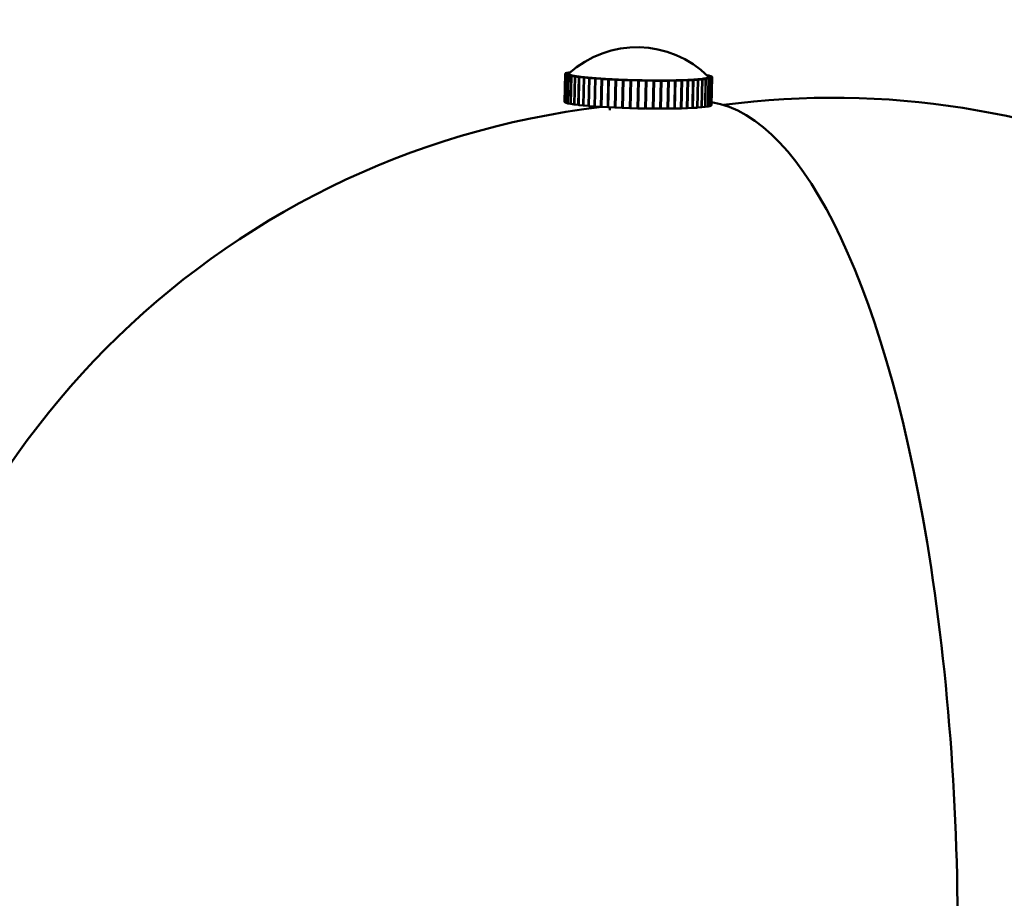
# Model space of a CAD drawing. Header units: millimetres. Extents: x 242 to 3406, y 441 to 2246.
# Tile 11 of 35: x 1279 to 1350, y 797 to 860. Entities that reach past the tile are written whole.
import ezdxf

# ---------------------------------------------------------------- set-up
doc = ezdxf.new("R2010")
doc.units = ezdxf.units.MM
doc.header["$LTSCALE"] = 12
doc.layers.add('Widoczne (ISO)', color=7, linetype='Continuous', lineweight=50)
doc.layers.add('Wymiar (ISO)', color=7, linetype='Continuous', lineweight=18)
doc.styles.add('Tekst notatki (ISO)', font='tahoma.ttf')
doc.dimstyles.new('Domyślne (ISO)', dxfattribs={"dimscale": 12, "dimtxt": 3, "dimasz": 3, "dimexe": 3.175, "dimexo": 0, "dimgap": 0.762, "dimtad": 1, "dimdec": 1, "dimlfac": 0.03937, "dimrnd": 1e-08, "dimzin": 0, "dimdsep": 46, "dimtxsty": 'Tekst notatki (ISO)', "dimblk": 'Filled-1', "dimcen": 0.09, "dimdle": 10, "dimse1": 1, "dimse2": 1, "dimclrd": 256, "dimclre": 256, "dimclrt": 256, "dimadec": 0, "dimazin": 0, "dimtfac": 0.666667, "dimtmove": 0, "dimatfit": 3, "dimfxl": 1, "dimtolj": 1, "dimlwd": 15, "dimlwe": 15, "dimarcsym": 0})

# ---------------------------------------------------------------- blocks, each defined once
blk = doc.blocks.new('Filled-1')
at = {"color": 0}
for p, q in [((0, 0), (-1, 0.25)), ((-1, 0.25), (-1, -0.25)), ((-1, 0), (0, 0)), ((-1, -0.25), (0, 0))]:
    blk.add_line(p, q, dxfattribs=at)
at = {"color": 0, "flags": 128}
blk.add_lwpolyline([(-1, -0.25), (0, 0), (-1, 0.25), (-1, -0.25)], dxfattribs=at)
at = {"color": 0}
blk.add_solid([(-1, -0.25), (0, 0), (-1, 0.25), (-1, -0.25)], dxfattribs=at)
blk = doc.blocks.new('*D9')
at = {"layer": 'Defpoints', "color": 0, "transparency": 16777216}
for p in [(874.846, 1121.447), (1601.495, 1121.447), (1337.495, 734.655)]:
    blk.add_point(p, dxfattribs=at)
at = {"layer": 'Wymiar (ISO)', "lineweight": 15, "transparency": 16777216}
blk.add_line((1601.495, 770.655), (1601.495, 1085.447), dxfattribs=at)
at = {"layer": 'Wymiar (ISO)', "lineweight": 15, "transparency": 16777216, "xscale": 36, "yscale": 36, "zscale": 36}
for p, rotation in [((1601.495, 1121.447), 90), ((1601.495, 734.655), 270)]:
    blk.add_blockref('Filled-1', p, dxfattribs=dict(at, rotation=rotation))
at = {"layer": 'Wymiar (ISO)', "lineweight": 18, "transparency": 16777216, "insert": (1493.957, 840.904), "char_height": 36, "attachment_point": 1, "rotation": 90, "style": 'Tekst notatki (ISO)'}
blk.add_mtext('\\A1;15.2\\P387 mm', dxfattribs=at)
blk = doc.blocks.new('*D10')
at = {"layer": 'Defpoints', "color": 0, "transparency": 16777216}
for p in [(874.846, 1271.447), (1601.495, 1271.447), (1337.495, 734.655)]:
    blk.add_point(p, dxfattribs=at)
at = {"layer": 'Wymiar (ISO)', "lineweight": 15, "transparency": 16777216}
for p, q in [((1601.495, 1271.447), (1601.495, 1499.376)), ((1601.495, 770.655), (1601.495, 1235.447))]:
    blk.add_line(p, q, dxfattribs=at)
at = {"layer": 'Wymiar (ISO)', "lineweight": 15, "transparency": 16777216, "xscale": 36, "yscale": 36, "zscale": 36}
for p, rotation in [((1601.495, 1271.447), 90), ((1601.495, 734.655), 270)]:
    blk.add_blockref('Filled-1', p, dxfattribs=dict(at, rotation=rotation))
at = {"layer": 'Wymiar (ISO)', "lineweight": 18, "transparency": 16777216, "insert": (1494.102, 1316.591), "char_height": 36, "attachment_point": 1, "rotation": 90, "style": 'Tekst notatki (ISO)'}
blk.add_mtext('\\A1;21.1\\P537 mm', dxfattribs=at)
blk = doc.blocks.new('*D11')
at = {"layer": 'Defpoints', "color": 0, "transparency": 16777216}
for p in [(874.846, 1571.447), (1601.495, 1571.447), (1337.495, 734.655)]:
    blk.add_point(p, dxfattribs=at)
at = {"layer": 'Wymiar (ISO)', "lineweight": 15, "transparency": 16777216}
for p, q in [((1601.495, 1571.447), (1601.495, 1800.585)), ((1601.495, 770.655), (1601.495, 1535.447))]:
    blk.add_line(p, q, dxfattribs=at)
at = {"layer": 'Wymiar (ISO)', "lineweight": 15, "transparency": 16777216, "xscale": 36, "yscale": 36, "zscale": 36}
for p, rotation in [((1601.495, 1571.447), 90), ((1601.495, 734.655), 270)]:
    blk.add_blockref('Filled-1', p, dxfattribs=dict(at, rotation=rotation))
at = {"layer": 'Wymiar (ISO)', "lineweight": 18, "transparency": 16777216, "insert": (1493.957, 1616.591), "char_height": 36, "attachment_point": 1, "rotation": 90, "style": 'Tekst notatki (ISO)'}
blk.add_mtext('\\A1;32.9\\P837 mm', dxfattribs=at)
blk = doc.blocks.new('*D12')
at = {"layer": 'Defpoints', "color": 0, "transparency": 16777216}
for p in [(874.846, 2020.947), (1601.495, 2020.947), (1337.495, 734.655)]:
    blk.add_point(p, dxfattribs=at)
at = {"layer": 'Wymiar (ISO)', "lineweight": 15, "transparency": 16777216}
blk.add_line((1601.495, 770.655), (1601.495, 1984.947), dxfattribs=at)
at = {"layer": 'Wymiar (ISO)', "lineweight": 15, "transparency": 16777216, "xscale": 36, "yscale": 36, "zscale": 36}
for p, rotation in [((1601.495, 2020.947), 90), ((1601.495, 734.655), 270)]:
    blk.add_blockref('Filled-1', p, dxfattribs=dict(at, rotation=rotation))
at = {"layer": 'Wymiar (ISO)', "lineweight": 18, "transparency": 16777216, "insert": (1493.981, 1919.533), "char_height": 36, "attachment_point": 1, "rotation": 90, "style": 'Tekst notatki (ISO)'}
blk.add_mtext('\\A1;50.6\\P1286 mm', dxfattribs=at)

msp = doc.modelspace()

# ---------------------------------------------------------------- linework, layer by layer
at = {"layer": 'Widoczne (ISO)'}
for p, q in [((1318.51, 856.437), (1318.64, 856.467)), ((1318.747, 856.463), (1318.64, 856.467)), ((1318.656, 856.47), (1318.777, 856.489)), ((1318.75, 856.466), (1318.656, 856.47)), ((1318.656, 856.467), (1318.656, 856.47)), ((1318.388, 856.362), (1318.343, 854.367)), ((1318.368, 854.333), (1318.413, 856.328)), ((1318.418, 856.324), (1318.374, 854.329)), ((1318.388, 856.366), (1318.415, 856.399)), ((1318.637, 856.359), (1318.388, 856.366)), ((1318.388, 856.362), (1318.388, 856.366)), ((1318.637, 856.358), (1318.388, 856.362)), ((1318.413, 856.328), (1318.388, 856.362)), ((1318.662, 856.323), (1318.413, 856.328)), ((1318.664, 856.393), (1318.415, 856.399)), ((1318.665, 856.321), (1318.418, 856.324)), ((1318.495, 856.289), (1318.418, 856.324)), ((1318.42, 856.402), (1318.499, 856.434)), ((1318.667, 856.394), (1318.42, 856.402)), ((1318.42, 856.399), (1318.42, 856.402)), ((1318.451, 854.294), (1318.495, 856.289)), ((1318.505, 856.285), (1318.461, 854.29)), ((1318.742, 856.286), (1318.495, 856.289)), ((1318.707, 856.427), (1318.499, 856.434)), ((1318.747, 856.284), (1318.505, 856.285)), ((1318.634, 856.25), (1318.505, 856.285)), ((1318.709, 856.429), (1318.51, 856.437)), ((1318.51, 856.434), (1318.51, 856.437)), ((1318.59, 854.255), (1318.634, 856.25)), ((1318.649, 856.246), (1318.605, 854.251)), ((1318.875, 856.249), (1318.634, 856.25)), ((1318.637, 856.359), (1318.651, 856.376)), ((1318.637, 856.358), (1318.637, 856.359)), ((1318.65, 856.34), (1318.637, 856.358)), ((1318.643, 856.358), (1318.643, 856.349)), ((1318.883, 856.247), (1318.649, 856.246)), ((1318.828, 856.21), (1318.649, 856.246)), ((1318.662, 856.323), (1318.65, 856.34)), ((1318.651, 856.376), (1318.664, 856.393)), ((1318.662, 856.321), (1318.662, 856.323)), ((1318.664, 856.393), (1318.664, 856.389)), ((1318.703, 856.304), (1318.665, 856.321)), ((1318.667, 856.394), (1318.673, 856.396)), ((1318.667, 856.391), (1318.667, 856.394)), ((1318.742, 856.286), (1318.703, 856.304)), ((1318.742, 856.284), (1318.742, 856.286)), ((1318.811, 856.267), (1318.747, 856.284)), ((1318.783, 854.215), (1318.828, 856.21)), ((1318.848, 856.207), (1318.804, 854.212)), ((1318.875, 856.249), (1318.811, 856.267)), ((1319.061, 856.211), (1318.828, 856.21)), ((1319.071, 856.21), (1318.848, 856.207)), ((1319.074, 856.171), (1318.848, 856.207)), ((1318.875, 856.247), (1318.875, 856.249)), ((1318.972, 856.229), (1318.883, 856.247)), ((1319.061, 856.211), (1318.972, 856.229)), ((1319.03, 854.177), (1319.074, 856.171)), ((1319.099, 856.168), (1319.055, 854.173)), ((1319.061, 856.209), (1319.061, 856.211)), ((1319.184, 856.192), (1319.071, 856.21)), ((1319.297, 856.174), (1319.074, 856.171)), ((1319.309, 856.173), (1319.099, 856.168)), ((1319.37, 856.133), (1319.099, 856.168)), ((1319.297, 856.174), (1319.184, 856.192)), ((1319.297, 856.172), (1319.297, 856.174)), ((1319.445, 856.155), (1319.309, 856.173)), ((1319.326, 854.139), (1319.37, 856.133)), ((1319.4, 856.13), (1319.356, 854.135)), ((1319.58, 856.138), (1319.37, 856.133)), ((1319.594, 856.136), (1319.4, 856.13)), ((1319.714, 856.097), (1319.4, 856.13)), ((1319.58, 856.138), (1319.445, 856.155)), ((1319.58, 856.136), (1319.58, 856.138)), ((1319.751, 856.12), (1319.594, 856.136)), ((1319.669, 854.102), (1319.714, 856.097)), ((1319.747, 856.093), (1319.703, 854.098)), ((1319.908, 856.103), (1319.714, 856.097)), ((1319.924, 856.101), (1319.747, 856.093)), ((1320.1, 856.061), (1319.747, 856.093)), ((1319.908, 856.103), (1319.751, 856.12)), ((1319.908, 856.101), (1319.908, 856.103)), ((1320.101, 856.085), (1319.924, 856.101)), ((1320.056, 854.067), (1320.1, 856.061)), ((1320.137, 856.058), (1320.093, 854.063)), ((1320.277, 856.07), (1320.1, 856.061)), ((1320.277, 856.07), (1320.101, 856.085)), ((1320.295, 856.068), (1320.137, 856.058)), ((1320.525, 856.028), (1320.137, 856.058)), ((1320.277, 856.067), (1320.277, 856.07)), ((1320.489, 856.053), (1320.295, 856.068)), ((1320.481, 854.033), (1320.525, 856.028)), ((1320.683, 856.038), (1320.489, 856.053)), ((1320.566, 856.025), (1320.521, 854.031)), ((1320.683, 856.038), (1320.525, 856.028)), ((1320.702, 856.037), (1320.566, 856.025)), ((1320.984, 855.998), (1320.566, 856.025)), ((1320.683, 856.035), (1320.683, 856.038)), ((1320.911, 856.023), (1320.702, 856.037)), ((1321.121, 856.009), (1320.911, 856.023)), ((1320.94, 854.003), (1320.984, 855.998)), ((1321.028, 855.995), (1320.983, 854)), ((1321.121, 856.009), (1320.984, 855.998)), ((1321.142, 856.008), (1321.028, 855.995)), ((1321.473, 855.97), (1321.028, 855.995)), ((1321.121, 856.005), (1321.121, 856.009)), ((1321.364, 855.995), (1321.142, 856.008)), ((1321.587, 855.982), (1321.364, 855.995)), ((1321.428, 853.975), (1321.473, 855.97)), ((1321.587, 855.982), (1321.473, 855.97)), ((1321.518, 855.967), (1321.474, 853.972)), ((1321.608, 855.981), (1321.518, 855.967)), ((1321.985, 855.945), (1321.518, 855.967)), ((1321.586, 855.978), (1321.587, 855.982)), ((1321.842, 855.97), (1321.608, 855.981)), ((1322.075, 855.959), (1321.842, 855.97)), ((1321.941, 853.95), (1321.985, 855.945)), ((1322.075, 855.959), (1321.985, 855.945)), ((1322.032, 855.943), (1321.988, 853.948)), ((1322.098, 855.958), (1322.032, 855.943)), ((1322.515, 855.923), (1322.032, 855.943)), ((1322.075, 855.952), (1322.075, 855.959)), ((1322.339, 855.948), (1322.098, 855.958)), ((1322.58, 855.938), (1322.339, 855.948)), ((1322.471, 853.928), (1322.515, 855.923)), ((1322.58, 855.938), (1322.515, 855.923)), ((1322.564, 855.921), (1322.52, 853.926)), ((1322.604, 855.937), (1322.564, 855.921)), ((1323.058, 855.905), (1322.564, 855.921)), ((1322.58, 855.928), (1322.58, 855.938)), ((1322.851, 855.929), (1322.604, 855.937)), ((1323.097, 855.921), (1322.851, 855.929)), ((1323.014, 853.91), (1323.058, 855.905)), ((1323.053, 853.926), (1323.097, 855.921)), ((1323.097, 855.921), (1323.058, 855.905)), ((1323.108, 855.904), (1323.063, 853.909)), ((1323.121, 855.92), (1323.108, 855.904)), ((1323.607, 855.891), (1323.108, 855.904)), ((1323.371, 855.914), (1323.121, 855.92)), ((1323.62, 855.907), (1323.371, 855.914)), ((1323.563, 853.896), (1323.607, 855.891)), ((1323.576, 853.912), (1323.62, 855.907)), ((1323.644, 855.907), (1323.6, 853.912)), ((1323.62, 855.907), (1323.607, 855.891)), ((1323.657, 855.89), (1323.613, 853.895)), ((1323.644, 855.907), (1323.657, 855.89)), ((1323.894, 855.902), (1323.644, 855.907)), ((1324.156, 855.88), (1323.657, 855.89)), ((1324.144, 855.898), (1323.894, 855.902)), ((1324.112, 853.885), (1324.156, 855.88)), ((1324.168, 855.897), (1324.123, 853.902)), ((1324.144, 855.898), (1324.156, 855.88)), ((1324.206, 855.879), (1324.162, 853.885)), ((1324.168, 855.897), (1324.206, 855.879)), ((1324.414, 855.894), (1324.168, 855.897)), ((1324.7, 855.874), (1324.206, 855.879)), ((1324.661, 855.892), (1324.414, 855.894)), ((1324.656, 853.879), (1324.7, 855.874)), ((1324.661, 855.892), (1324.7, 855.874)), ((1324.685, 855.891), (1324.685, 855.881)), ((1324.685, 855.891), (1324.749, 855.873)), ((1324.926, 855.89), (1324.685, 855.891)), ((1324.749, 855.873), (1324.705, 853.879)), ((1325.232, 855.872), (1324.749, 855.873)), ((1325.168, 855.889), (1324.926, 855.89)), ((1325.168, 855.889), (1325.232, 855.872)), ((1325.188, 853.877), (1325.232, 855.872)), ((1325.424, 855.89), (1325.191, 855.889)), ((1325.191, 855.889), (1325.191, 855.883)), ((1325.191, 855.889), (1325.28, 855.872)), ((1325.28, 855.872), (1325.236, 853.877)), ((1325.747, 855.873), (1325.28, 855.872)), ((1325.658, 855.891), (1325.424, 855.89)), ((1325.658, 855.891), (1325.747, 855.873)), ((1325.903, 855.894), (1325.68, 855.891)), ((1325.68, 855.891), (1325.68, 855.887)), ((1325.68, 855.891), (1325.793, 855.874)), ((1325.703, 853.879), (1325.747, 855.873)), ((1325.793, 855.874), (1325.749, 853.879)), ((1326.239, 855.879), (1325.793, 855.874)), ((1326.126, 855.897), (1325.903, 855.894)), ((1326.126, 855.897), (1326.239, 855.879)), ((1326.356, 855.902), (1326.147, 855.897)), ((1326.147, 855.897), (1326.147, 855.894)), ((1326.147, 855.897), (1326.282, 855.88)), ((1326.195, 853.884), (1326.239, 855.879)), ((1326.282, 855.88), (1326.238, 853.885)), ((1326.702, 855.889), (1326.282, 855.88)), ((1326.566, 855.907), (1326.356, 855.902)), ((1326.566, 855.907), (1326.702, 855.889)), ((1326.78, 855.913), (1326.586, 855.907)), ((1326.586, 855.907), (1326.586, 855.904)), ((1326.586, 855.907), (1326.743, 855.89)), ((1326.658, 853.894), (1326.702, 855.889)), ((1326.743, 855.89), (1326.699, 853.895)), ((1327.132, 855.903), (1326.743, 855.89)), ((1326.975, 855.92), (1326.78, 855.913)), ((1326.975, 855.92), (1327.132, 855.903)), ((1327.17, 855.929), (1326.993, 855.921)), ((1326.993, 855.921), (1326.993, 855.918)), ((1326.993, 855.921), (1327.169, 855.905)), ((1327.088, 853.908), (1327.132, 855.903)), ((1327.169, 855.905), (1327.125, 853.91)), ((1327.523, 855.921), (1327.169, 855.905)), ((1327.347, 855.937), (1327.17, 855.929)), ((1327.347, 855.937), (1327.523, 855.921)), ((1327.521, 855.947), (1327.363, 855.938)), ((1327.363, 855.938), (1327.363, 855.935)), ((1327.363, 855.938), (1327.557, 855.923)), ((1327.479, 853.926), (1327.523, 855.921)), ((1327.557, 855.923), (1327.513, 853.928)), ((1327.678, 855.957), (1327.521, 855.947)), ((1327.872, 855.942), (1327.557, 855.923)), ((1327.678, 855.957), (1327.872, 855.942)), ((1327.829, 855.969), (1327.693, 855.958)), ((1327.693, 855.958), (1327.693, 855.956)), ((1327.693, 855.958), (1327.902, 855.944)), ((1327.828, 853.947), (1327.872, 855.942)), ((1327.966, 855.981), (1327.829, 855.969)), ((1327.902, 855.944), (1327.858, 853.949)), ((1328.175, 855.967), (1327.902, 855.944)), ((1327.966, 855.981), (1328.175, 855.967)), ((1328.092, 855.994), (1327.978, 855.982)), ((1327.978, 855.982), (1327.978, 855.98)), ((1327.978, 855.982), (1328.2, 855.969)), ((1328.206, 856.007), (1328.092, 855.994)), ((1328.131, 853.972), (1328.175, 855.967)), ((1328.2, 855.969), (1328.156, 853.974)), ((1328.428, 855.994), (1328.2, 855.969)), ((1328.206, 856.007), (1328.428, 855.994)), ((1328.305, 856.022), (1328.215, 856.008)), ((1328.215, 856.008), (1328.215, 856.006)), ((1328.215, 856.008), (1328.449, 855.997)), ((1328.395, 856.036), (1328.305, 856.022)), ((1328.384, 853.999), (1328.428, 855.994)), ((1328.395, 856.036), (1328.629, 856.025)), ((1328.468, 856.052), (1328.403, 856.037)), ((1328.403, 856.037), (1328.403, 856.036)), ((1328.403, 856.037), (1328.644, 856.028)), ((1328.449, 855.997), (1328.404, 854.002)), ((1328.629, 856.025), (1328.449, 855.997)), ((1328.533, 856.067), (1328.468, 856.052)), ((1328.513, 856.273), (1328.635, 856.249)), ((1328.533, 856.067), (1328.775, 856.058)), ((1328.578, 856.085), (1328.538, 856.069)), ((1328.538, 856.069), (1328.538, 856.067)), ((1328.538, 856.069), (1328.785, 856.061)), ((1328.539, 856.248), (1328.635, 856.249)), ((1328.542, 856.246), (1328.65, 856.245)), ((1328.617, 856.101), (1328.578, 856.085)), ((1328.579, 856.21), (1328.779, 856.209)), ((1328.581, 856.208), (1328.789, 856.206)), ((1328.584, 854.03), (1328.629, 856.025)), ((1328.644, 856.028), (1328.6, 854.033)), ((1328.614, 856.176), (1328.62, 856.173)), ((1328.617, 856.101), (1328.864, 856.092)), ((1328.62, 856.173), (1328.619, 856.17)), ((1328.62, 856.173), (1328.866, 856.171)), ((1328.634, 856.119), (1328.62, 856.102)), ((1328.62, 856.102), (1328.62, 856.101)), ((1328.62, 856.102), (1328.87, 856.096)), ((1328.622, 856.172), (1328.635, 856.154)), ((1328.622, 856.168), (1328.622, 856.172)), ((1328.622, 856.172), (1328.872, 856.167)), ((1328.647, 856.136), (1328.634, 856.119)), ((1328.635, 856.249), (1328.635, 856.245)), ((1328.635, 856.154), (1328.647, 856.137)), ((1328.641, 856.137), (1328.641, 856.128)), ((1328.775, 856.058), (1328.644, 856.028)), ((1328.647, 856.137), (1328.647, 856.136)), ((1328.647, 856.137), (1328.897, 856.133)), ((1328.647, 856.136), (1328.897, 856.129)), ((1328.65, 856.245), (1328.779, 856.209)), ((1328.73, 854.063), (1328.775, 856.058)), ((1328.785, 856.061), (1328.741, 854.066)), ((1328.779, 856.209), (1328.779, 856.206)), ((1328.864, 856.092), (1328.785, 856.061)), ((1328.789, 856.206), (1328.866, 856.171)), ((1328.82, 854.098), (1328.864, 856.092)), ((1328.87, 856.096), (1328.825, 854.101)), ((1328.897, 856.133), (1328.853, 854.138)), ((1328.853, 854.134), (1328.897, 856.129)), ((1328.866, 856.171), (1328.866, 856.167)), ((1328.897, 856.129), (1328.87, 856.096)), ((1328.872, 856.167), (1328.897, 856.133)), ((1318.343, 854.367), (1318.368, 854.333)), ((1318.374, 854.333), (1318.368, 854.333)), ((1318.374, 854.329), (1318.451, 854.294)), ((1318.461, 854.294), (1318.451, 854.294)), ((1318.461, 854.29), (1318.59, 854.255)), ((1318.605, 854.255), (1318.59, 854.255)), ((1318.605, 854.251), (1318.783, 854.215)), ((1318.804, 854.216), (1318.783, 854.215)), ((1318.804, 854.212), (1319.03, 854.177)), ((1319.055, 854.177), (1319.03, 854.177)), ((1319.055, 854.173), (1319.326, 854.139)), ((1319.356, 854.139), (1319.326, 854.139)), ((1319.356, 854.135), (1319.669, 854.102)), ((1319.703, 854.103), (1319.669, 854.102)), ((1319.703, 854.098), (1320.056, 854.067)), ((1320.093, 854.068), (1320.056, 854.067)), ((1320.093, 854.063), (1320.481, 854.033)), ((1320.521, 854.036), (1320.481, 854.033)), ((1320.521, 854.031), (1320.94, 854.003)), ((1320.984, 854.006), (1320.94, 854.003)), ((1320.983, 854), (1321.428, 853.975)), ((1321.474, 853.98), (1321.428, 853.975)), ((1321.474, 853.972), (1321.941, 853.95)), ((1321.591, 853.967), (1321.587, 853.77)), ((1321.989, 853.957), (1321.941, 853.95)), ((1321.988, 853.948), (1322.471, 853.928)), ((1322.52, 853.94), (1322.471, 853.928)), ((1322.52, 853.926), (1323.014, 853.91)), ((1323.053, 853.926), (1323.014, 853.91)), ((1323.063, 853.909), (1323.563, 853.896)), ((1323.576, 853.912), (1323.563, 853.896)), ((1323.6, 853.912), (1323.613, 853.895)), ((1323.613, 853.895), (1324.112, 853.885)), ((1324.123, 853.902), (1324.162, 853.885)), ((1324.162, 853.885), (1324.656, 853.879)), ((1324.656, 853.892), (1324.705, 853.879)), ((1324.705, 853.879), (1325.188, 853.877)), ((1325.188, 853.886), (1325.236, 853.877)), ((1325.236, 853.877), (1325.703, 853.879)), ((1325.703, 853.886), (1325.749, 853.879)), ((1325.749, 853.879), (1326.195, 853.884)), ((1326.195, 853.891), (1326.238, 853.885)), ((1326.238, 853.885), (1326.658, 853.894)), ((1326.658, 853.9), (1326.699, 853.895)), ((1326.699, 853.895), (1327.088, 853.908)), ((1327.088, 853.913), (1327.125, 853.91)), ((1327.125, 853.91), (1327.479, 853.926)), ((1327.479, 853.93), (1327.513, 853.928)), ((1327.513, 853.928), (1327.828, 853.947)), ((1327.828, 853.951), (1327.858, 853.949)), ((1327.858, 853.949), (1328.131, 853.972)), ((1328.131, 853.976), (1328.156, 853.974)), ((1328.156, 853.974), (1328.384, 853.999)), ((1328.384, 854.003), (1328.404, 854.002)), ((1328.404, 854.002), (1328.584, 854.03)), ((1328.584, 854.033), (1328.6, 854.033)), ((1328.6, 854.033), (1328.73, 854.063)), ((1328.73, 854.066), (1328.741, 854.066)), ((1328.741, 854.066), (1328.82, 854.098)), ((1328.82, 854.101), (1328.825, 854.101)), ((1328.825, 854.101), (1328.853, 854.134)), ((1328.853, 854.138), (1328.853, 854.138))]:
    msp.add_line(p, q, dxfattribs=at)
for centre, radius, start, end in [((1323.526, 851.011), 7.25, 45.26784, 132.19389), ((1337.495, 794.655), 60, 262.53529, 97.46471), ((1327.984, 794.655), 59.75, 96.69485, 173.75463)]:
    msp.add_arc(centre, radius, start, end, dxfattribs=at)
for centre, major_axis, ratio, start_param, end_param in [((1323.642, 856.247), (-4.999, 0.111), 0.068009, 6.230379, 6.335099), ((1323.642, 856.247), (-4.999, 0.111), 0.068009, 0.051913, 0.156633), ((1323.642, 856.247), (-4.999, 0.111), 0.068009, 6.211549, 6.230379), ((1323.642, 856.247), (-4.999, 0.111), 0.068009, 0.156633, 0.261353), ((1323.642, 856.247), (-4.999, 0.111), 0.068009, 0.261353, 0.366073), ((1323.642, 856.247), (-4.999, 0.111), 0.068009, 0.366073, 0.470792), ((1323.642, 856.247), (-4.999, 0.111), 0.068009, 0.470792, 0.575512), ((1323.642, 856.247), (-4.999, 0.111), 0.068009, 0.575512, 0.680232), ((1323.642, 856.247), (-4.999, 0.111), 0.068009, 0.680232, 0.784952), ((1323.642, 856.247), (-4.999, 0.111), 0.068009, 0.784952, 0.889671), ((1323.642, 856.247), (-4.999, 0.111), 0.068009, 0.889671, 0.994391), ((1323.642, 856.247), (-4.999, 0.111), 0.068009, 0.994391, 1.099111), ((1323.642, 856.247), (-4.999, 0.111), 0.068009, 1.099111, 1.203831), ((1323.642, 856.247), (-4.999, 0.111), 0.068009, 1.203831, 1.30855), ((1323.642, 856.247), (-4.999, 0.111), 0.068009, 1.30855, 1.41327), ((1323.642, 856.247), (-4.999, 0.111), 0.068009, 1.41327, 1.51799), ((1323.642, 856.247), (-4.999, 0.111), 0.068009, 1.51799, 1.62271), ((1323.642, 856.247), (-4.999, 0.111), 0.068009, 1.62271, 1.727429), ((1323.642, 856.247), (-4.999, 0.111), 0.068009, 1.727429, 1.832149), ((1323.642, 856.247), (-4.999, 0.111), 0.068009, 1.832149, 1.936869), ((1323.642, 856.247), (-4.999, 0.111), 0.068009, 1.936869, 2.041589), ((1323.642, 856.247), (-4.999, 0.111), 0.068009, 2.041589, 2.146308), ((1323.642, 856.247), (-4.999, 0.111), 0.068009, 2.146308, 2.251028), ((1323.642, 856.247), (-4.999, 0.111), 0.068009, 2.251028, 2.355748), ((1323.642, 856.247), (-4.999, 0.111), 0.068009, 2.355748, 2.460468), ((1323.642, 856.247), (-4.999, 0.111), 0.068009, 2.460468, 2.565187), ((1323.642, 856.247), (-4.999, 0.111), 0.068009, 2.565187, 2.669907), ((1323.642, 856.247), (4.999, -0.111), 0.068009, 5.8115, 5.91622), ((1323.642, 856.247), (4.999, -0.111), 0.068009, 5.91622, 6.020939), ((1323.642, 856.247), (4.999, -0.111), 0.068009, 6.020939, 6.125659), ((1323.642, 856.247), (4.999, -0.111), 0.068009, 6.125659, 6.230379), ((1323.642, 856.247), (4.999, -0.111), 0.068009, 0.051913, 0.071636), ((1323.642, 856.247), (4.999, -0.111), 0.068009, 6.230379, 6.335099), ((1327.984, 794.655), (0, 59.75), 0.309017, 4.105472, 6.235881), ((1323.598, 854.253), (-4.999, 0.111), 0.068009, 1.463094, 1.465249), ((1323.598, 854.253), (-4.999, 0.111), 0.068009, 1.567945, 1.572754), ((1323.598, 854.253), (-4.999, 0.111), 0.068009, 1.675404, 1.677605)]:
    msp.add_ellipse(centre, major_axis=major_axis, ratio=ratio, start_param=start_param, end_param=end_param, dxfattribs=at)

# ---------------------------------------------------------------- dimensions: what is measured, and where the dimension line sits
at = {"layer": 'Wymiar (ISO)', "lineweight": 18}
for base, p2, text, override, picture, middle in [((1601.495, 2020.947), (874.846, 2020.947), '<>\\P1286 mm', {"dimgap": 0.762, "dimdec": 1, "dimlfac": 0.03937, "dimpost": '\\X', "dimse1": 1, "dimse2": 1, "dimtol": 0, "dimlim": 0, "dimtp": 0, "dimtm": 0, "dimtdec": 2, "dimtofl": 0, "dimatfit": 1, "dimtvp": -0.25}, '*D12', (1601.495, 2018.636)), ((1601.495, 1571.447), (874.846, 1571.447), '<>\\P837 mm', {"dimgap": 0.762, "dimdec": 1, "dimlfac": 0.03937, "dimpost": '\\X', "dimse1": 1, "dimse2": 1, "dimtol": 0, "dimlim": 0, "dimtp": 0, "dimtm": 0, "dimtdec": 2, "dimtofl": 0, "dimatfit": 2, "dimtvp": -0.25}, '*D11', (1601.495, 1704.016)), ((1601.495, 1271.447), (874.846, 1271.447), '<>\\P537 mm', {"dimgap": 0.762, "dimdec": 1, "dimlfac": 0.03937, "dimpost": '\\X', "dimse1": 1, "dimse2": 1, "dimtol": 0, "dimlim": 0, "dimtp": 0, "dimtm": 0, "dimtdec": 2, "dimtofl": 0, "dimatfit": 2, "dimtvp": -0.25}, '*D10', (1601.495, 1403.411)), ((1601.495, 1121.447), (874.846, 1121.447), '<>\\P387 mm', {"dimgap": 0.762, "dimdec": 1, "dimlfac": 0.03937, "dimpost": '\\X', "dimse1": 1, "dimse2": 1, "dimtol": 0, "dimlim": 0, "dimtp": 0, "dimtm": 0, "dimtdec": 2, "dimtofl": 0, "dimatfit": 1, "dimtvp": -0.25}, '*D9', (1601.495, 928.051))]:
    dim = msp.add_linear_dim(base=base, p1=(1337.495, 734.655), p2=p2, angle=270, text=text, dimstyle='Domyślne (ISO)', override=override, dxfattribs=at)
    dim.commit()
    dim.dimension.update_dxf_attribs({"geometry": picture, "text_midpoint": middle, "dimtype": 160})

doc.saveas('drawing.dxf')
